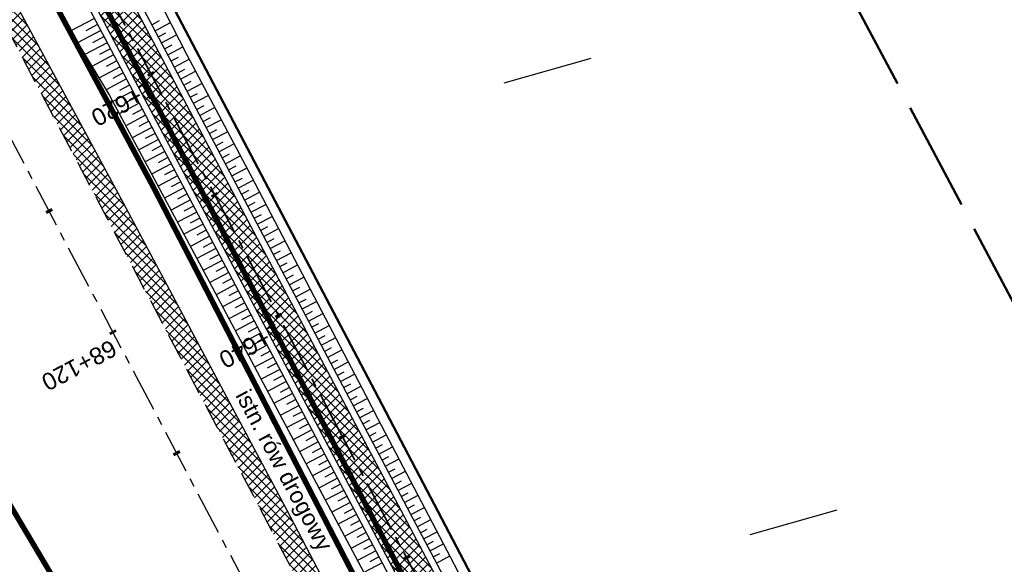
# Model space of a CAD drawing. Header units: metres. Extents: x 7529615 to 7533751, y 5721195 to 5727898.
# Tile 98 of 138: x 7530465 to 7530537, y 5726330 to 5726370. Entities that reach past the tile are written whole.
import ezdxf

# ---------------------------------------------------------------- set-up
doc = ezdxf.new("R2010")
doc.units = ezdxf.units.M
for name, pattern in [('CENTER', [50.8, 31.75, -6.35, 6.35, -6.35]), ('CENTER2', [28.575, 19.05, -3.175, 3.175, -3.175]), ('HIDDEN', [9.525, 6.35, -3.175]), ('L_0_09', [2.5, 2, -0.5])]:
    doc.linetypes.add(name, pattern=pattern)
for name, color, linetype in [('C-DROGI-SYTUACJA-ETYKIETY', 7, 'Continuous'), ('D-hatch-pobocza', 131, 'Continuous'), ('D-pobocza', 60, 'Continuous'), ('D-rowy', 160, 'Continuous'), ('D-skarpa', 2, 'Continuous'), ('D-skarpa-kreskowanie', 2, 'Continuous')]:
    doc.layers.add(name, color=color, linetype=linetype)
for name, color, linetype, lineweight, true_color in [('D-hatch-ciag-pieszo-rowerowy', 7, 'Continuous', 13, 0xff9f80), ('D-linia-podzialowa-ZRID', 7, 'Continuous', 50, 0x40ff00), ('D-podzialy-dzialek-etap-III', 7, 'Continuous', 30, 0xff0040), ('zakres-mdcp', 7, 'L_0_09', 50, 0xff05ff)]:
    doc.layers.add(name, color=color, linetype=linetype, lineweight=lineweight, true_color=true_color)
for name, color, linetype, lineweight in [('D-krawędzie', 3, 'Continuous', 30), ('D-obrzeża', 2, 'Continuous', 30), ('D-opisy', 2, 'Continuous', 30), ('D-oś', 2, 'CENTER', 30), ('D-pas-drogowy', 7, 'HIDDEN', 50)]:
    doc.layers.add(name, color=color, linetype=linetype, lineweight=lineweight)
doc.layers.add('poprzeczki', color=7, linetype='Continuous', true_color=0x0000c7)
doc.styles.get("Standard").update_dxf_attribs({"font": 'arial.ttf'})
pattern_1 = [(45, (0, 0), (-0.33675960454, 0.33675960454), []), (135, (0, 0), (-0.33675960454, -0.33675960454), [])]

# ---------------------------------------------------------------- blocks, each defined once
blk = doc.blocks.new('AeccTickLine')
at = {"color": 0, "linetype": 'ByBlock', "lineweight": -2}
blk.add_line((0, 1), (0, -1), dxfattribs=at)

msp = doc.modelspace()

# ---------------------------------------------------------------- hatches: boundary and pattern name
at = {"layer": 'D-hatch-ciag-pieszo-rowerowy'}
h = msp.add_hatch(dxfattribs=at)
h.set_pattern_fill('ANSI37', color=256, scale=0.15, style=0)
h.set_pattern_definition(pattern_1)
h.paths.add_polyline_path([(7530404.057, 5726502.584), (7530380.911, 5726546.861), (7530371.746, 5726564.106), (7530368.841, 5726564.244), (7530378.7, 5726545.696), (7530401.842, 5726501.425), (7530423.333, 5726460.444), (7530443.712, 5726421.565), (7530466.681, 5726377.574), (7530482.337, 5726347.963), (7530485.291, 5726347.724), (7530468.894, 5726378.737), (7530445.927, 5726422.724), (7530425.547, 5726461.605)])
h = msp.add_hatch(dxfattribs=at)
h.set_pattern_fill('ANSI37', color=256, scale=0.15, style=0)
h.set_pattern_definition(pattern_1)
edge = h.paths.add_edge_path()
edge.add_line((7530579.999, 5726163.494), (7530582.284, 5726164.519))
edge.add_line((7530582.284, 5726164.519), (7530574.938, 5726178.434))
edge.add_arc((7530619.154, 5726201.777), 50, 202.668, 207.83183, ccw=False)
edge.add_line((7530573.016, 5726182.508), (7530570.15, 5726189.371))
edge.add_arc((7530524.012, 5726170.102), 50, 22.668, 27.59344)
edge.add_line((7530568.325, 5726193.262), (7530565.111, 5726199.411))
edge.add_arc((7530529.661, 5726180.883), 40, 27.59344, 33.13089)
edge.add_line((7530563.158, 5726202.745), (7530555.511, 5726214.462))
edge.add_arc((7530589.008, 5726236.325), 40, 208.44752, 213.13089, ccw=False)
edge.add_line((7530553.837, 5726217.27), (7530543.028, 5726237.223))
edge.add_line((7530543.028, 5726237.223), (7530528.099, 5726266.319))
edge.add_line((7530528.099, 5726266.319), (7530507.524, 5726305.704))
edge.add_line((7530507.524, 5726305.704), (7530488.366, 5726341.909))
edge.add_line((7530488.366, 5726341.909), (7530485.291, 5726347.724))
edge.add_line((7530485.291, 5726347.724), (7530482.337, 5726347.963))
edge.add_line((7530482.337, 5726347.963), (7530486.156, 5726340.739))
edge.add_line((7530486.156, 5726340.739), (7530505.312, 5726304.54))
edge.add_line((7530505.312, 5726304.54), (7530525.878, 5726265.169))
edge.add_line((7530525.878, 5726265.169), (7530540.816, 5726236.057))
edge.add_line((7530540.816, 5726236.057), (7530551.688, 5726215.99))
edge.add_arc((7530586.858, 5726235.044), 40, 208.44752, 213.13089)
edge.add_line((7530553.361, 5726213.182), (7530560.998, 5726201.48))
edge.add_arc((7530527.501, 5726179.618), 40, 27.59344, 33.13089, ccw=False)
edge.add_line((7530562.951, 5726198.146), (7530566.06, 5726192.199))
edge.add_arc((7530521.747, 5726169.039), 50, 22.668, 27.59344, ccw=False)
edge.add_line((7530567.884, 5726188.309), (7530570.753, 5726181.44))
edge.add_arc((7530616.891, 5726200.71), 50, 202.668, 207.83183)
edge.add_line((7530572.675, 5726177.366), (7530579.999, 5726163.494))
at = {"layer": 'D-hatch-pobocza'}
h = msp.add_hatch(dxfattribs=at)
h.set_pattern_fill('ANSI37', color=256, scale=0.15, style=0)
h.set_pattern_definition(pattern_1)
h.paths.add_polyline_path([(7530484.05, 5726334.34), (7530471.92, 5726357.11), (7530458.95, 5726381.07), (7530447.57, 5726403.23), (7530435.55, 5726425.46), (7530424.34, 5726446.96), (7530408.22, 5726477.68), (7530396.72, 5726499.26), (7530381.74, 5726527.87), (7530371.44, 5726547.5), (7530359.58, 5726569.81), (7530349.42, 5726588.72), (7530332.29, 5726621.37), (7530323.72, 5726638.05), (7530306.54, 5726670.82), (7530298.56, 5726686.33), (7530287.26, 5726707.54), (7530284.291, 5726713.261), (7530282.67, 5726712.404), (7530284.501, 5726708.94), (7530291.376, 5726695.94), (7530296.046, 5726687.107), (7530304.464, 5726671.187), (7530316.604, 5726648.181), (7530333.058, 5726617.014), (7530350.004, 5726585.006), (7530367.258, 5726552.316), (7530385.763, 5726517.235), (7530404.054, 5726482.546), (7530421.087, 5726450.182), (7530442.442, 5726409.661), (7530463.421, 5726369.85), (7530489.269, 5726320.828), (7530506.412, 5726288.291), (7530524.315, 5726254.784), (7530540.549, 5726224.891), (7530548.273, 5726210.669), (7530551.697, 5726207.035), (7530543.21, 5726222.9), (7530538.34, 5726232.11), (7530533.7, 5726240.35), (7530511.95, 5726280.97), (7530499.24, 5726305.31)])

# ---------------------------------------------------------------- linework, layer by layer
at = {"layer": 'D-krawędzie', "linetype": 'HIDDEN', "ltscale": 0.3}
msp.add_lwpolyline([(7530333.058, 5726617.014), (7530350.004, 5726585.006), (7530367.258, 5726552.316), (7530385.763, 5726517.235), (7530404.054, 5726482.546), (7530421.087, 5726450.182), (7530442.442, 5726409.661), (7530463.421, 5726369.85), (7530489.269, 5726320.828), (7530506.412, 5726288.291), (7530524.315, 5726254.784), (7530540.549, 5726224.891), (7530548.24, 5726210.73)], dxfattribs=at)
at = {"layer": 'D-linia-podzialowa-ZRID', "color": 12, "ltscale": 15, "true_color": 0xc70000}
msp.add_lwpolyline([(7530343.244, 5726623.649), (7530360.23, 5726591.747), (7530383.209, 5726548.059), (7530406.018, 5726503.606), (7530427.465, 5726462.62), (7530447.928, 5726424.388), (7530471.127, 5726379.921), (7530490.501, 5726343.033), (7530509.499, 5726306.733), (7530529.89, 5726267.244), (7530543.852, 5726238.99), (7530554.809, 5726218.944), (7530559.027, 5726212.223), (7530563.061, 5726206.41), (7530566.934, 5726200.464), (7530569.771, 5726194.902), (7530571.473, 5726191.282), (7530572.839, 5726188.025), (7530575.295, 5726182.035), (7530579.737, 5726173.306), (7530583.3, 5726167.41), (7530583.3, 5726167.41), (7530583.3, 5726167.41)], dxfattribs=at)
at = {"layer": 'D-obrzeża'}
for points in [[(7530341.029, 5726622.467), (7530357.948, 5726590.066), (7530380.911, 5726546.861), (7530404.057, 5726502.584), (7530425.547, 5726461.605), (7530445.927, 5726422.724), (7530468.894, 5726378.737), (7530488.366, 5726341.909), (7530507.524, 5726305.704), (7530528.099, 5726266.319), (7530543.028, 5726237.223), (7530553.837, 5726217.27, 0.020438), (7530555.511, 5726214.462), (7530563.158, 5726202.745, -0.024166), (7530565.111, 5726199.411), (7530568.325, 5726193.262, -0.021495), (7530570.15, 5726189.371), (7530573.016, 5726182.508, 0.022535), (7530574.938, 5726178.434), (7530582.467, 5726164.173, 0.144123), (7530586.407, 5726160.127), (7530591.402, 5726157.316, -0.143266), (7530593.364, 5726155.308), (7530594.228, 5726153.684)], [(7530338.815, 5726621.306), (7530355.736, 5726588.901), (7530378.7, 5726545.696), (7530401.842, 5726501.425), (7530423.333, 5726460.444), (7530443.712, 5726421.565), (7530466.681, 5726377.574), (7530486.156, 5726340.739), (7530505.312, 5726304.54), (7530525.878, 5726265.169), (7530540.816, 5726236.057), (7530551.688, 5726215.99, 0.020438), (7530553.361, 5726213.182), (7530560.998, 5726201.48, -0.024166), (7530562.951, 5726198.146), (7530566.06, 5726192.199, -0.021495), (7530567.884, 5726188.309), (7530570.753, 5726181.44, 0.022535), (7530572.675, 5726177.366), (7530580.714, 5726162.138, 0.101584), (7530584.546, 5726157.479), (7530584.686, 5726157.365, -0.100735), (7530588.495, 5726152.75), (7530588.874, 5726152.037)]]:
    msp.add_lwpolyline(points, format="xyb", dxfattribs=at)
at = {"layer": 'D-oś', "ltscale": 0.1}
msp.add_lwpolyline([(7530594.845, 5726110.895), (7530540.21, 5726214.45), (7530503.32, 5726286.651), (7530486.173, 5726319.196), (7530460.325, 5726368.218), (7530439.346, 5726408.03), (7530417.989, 5726448.552), (7530400.958, 5726480.914), (7530382.667, 5726515.602), (7530364.162, 5726550.682), (7530346.91, 5726583.371), (7530329.964, 5726615.378), (7530313.508, 5726646.548)], dxfattribs=at)
at = {"layer": 'D-oś', "linetype": 'CENTER2', "lineweight": 35, "ltscale": 0.2}
msp.add_lwpolyline([(7530467.787, 5726378.156), (7530487.261, 5726341.324), (7530506.418, 5726305.122), (7530526.989, 5726265.744), (7530541.922, 5726236.64), (7530552.763, 5726216.63, 0.020438), (7530554.436, 5726213.822), (7530562.078, 5726202.113, -0.024166), (7530564.031, 5726198.778), (7530567.392, 5726192.349, -0.021495), (7530568.851, 5726189.237), (7530572.059, 5726181.558, 0.022535), (7530573.596, 5726178.299), (7530581.269, 5726163.764, 0.096558), (7530584.871, 5726159.294), (7530589.549, 5726155.354, -0.108108), (7530591.633, 5726152.643), (7530599.06, 5726136.869, -0.193566), (7530599.404, 5726130.909), (7530599.097, 5726129.998, 0.223174), (7530599.583, 5726125.774), (7530602.576, 5726120.93, -0.017191)], format="xyb", dxfattribs=at)
at = {"layer": 'D-pas-drogowy', "ltscale": 0.2, "flags": 128}
msp.add_lwpolyline([(7531633.019, 5724182.834, 0.4, 0.4, 0), (7531617.559, 5724211.608, 0.4, 0.4, 0), (7531566.784, 5724302.736, 0.4, 0.4, 0), (7531538.419, 5724356.47, 0.4, 0.4, 0), (7531526.32, 5724379.39, 0.4, 0.4, 0), (7531516.102, 5724393.607, 0.4, 0.4, 0.001485), (7531513.78, 5724396.838, 0.4, 0.4, 0), (7531501.87, 5724413.41, 0.4, 0.4, 0), (7531474.926, 5724464.508, 0.4, 0.4, 0), (7531446.2, 5724518.992, 0.4, 0.4, 0), (7531424.962, 5724559.262, 0.4, 0.4, 0), (7531398.444, 5724609.566, 0.4, 0.4, 0), (7531379.647, 5724645.216, 0.4, 0.4, 0), (7531365.23, 5724672.56, 0.4, 0.4, 0), (7531341.306, 5724717.915, 0.4, 0.4, 0), (7531312.9, 5724771.789, 0.4, 0.4, 0), (7531292.591, 5724810.307, 0.4, 0.4, 0), (7531259.392, 5724873.271, 0.4, 0.4, 0), (7531233.74, 5724921.923, 0.4, 0.4, 0), (7531203.073, 5724980.092, 0.4, 0.4, 0), (7531173.471, 5725036.225, 0.4, 0.4, 0), (7531168.27, 5725046.09, 0.4, 0.4, 0), (7531172.29, 5725062.58, 0.4, 0.4, 0), (7531166.31, 5725074.58, 0.4, 0.4, 0), (7531150.32, 5725079.6, 0.4, 0.4, 0), (7531141.5, 5725096.43, 0.4, 0.4, 0), (7531109.312, 5725157.814, 0.4, 0.4, 0), (7531086.641, 5725201.048, 0.4, 0.4, 0), (7531059.198, 5725253.384, 0.4, 0.4, 0), (7531028.207, 5725312.489, 0.4, 0.4, 0), (7530999.105, 5725367.99, 0.4, 0.4, 0), (7530956.248, 5725449.725, 0.4, 0.4, 0), (7530924.398, 5725510.464, 0.4, 0.4, 0), (7530897.51, 5725561.74, 0.4, 0.4, 0), (7530894.46, 5725566.14, 0.4, 0.4, 0), (7530892.16, 5725570.49, 0.4, 0.4, 0), (7530869.363, 5725613.307, 0.4, 0.4, 0), (7530861.694, 5725627.705, 0.4, 0.4, 0), (7530852.74, 5725644.52, 0.4, 0.4, 0), (7530831.51, 5725684.2, 0.4, 0.4, 0), (7530811.13, 5725722.52, 0.4, 0.4, 0), (7530792.348, 5725757.941, 0.4, 0.4, 0), (7530768.03, 5725803.8, 0.4, 0.4, 0), (7530748.769, 5725840.179, 0.4, 0.4, 0), (7530727.7, 5725879.97, 0.4, 0.4, 0), (7530712.098, 5725909.545, 0.4, 0.4, 0), (7530693.644, 5725944.645, 0.4, 0.4, 0), (7530665.702, 5725997.539, 0.4, 0.4, 0), (7530641.76, 5726042.88, 0.4, 0.4, 0), (7530616.5, 5726091.48, 0.4, 0.4, 0), (7530604.628, 5726114.32, 0.4, 0.4, -0.007763), (7530602.5, 5726118.43, 0.4, 0.4, 0), (7530603.992, 5726123.395, 0.4, 0.4, 0), (7530606.53, 5726131.84, 0.4, 0.4, 0), (7530603.27, 5726136.83, 0.4, 0.4, 0), (7530593.776, 5726151.369, 0.4, 0.4, 0), (7530590.203, 5726156.84, 0.4, 0.4, 0), (7530583.3, 5726167.41, 0.4, 0.4, 0), (7530580.578, 5726170.428, 0.4, 0.4, 0), (7530575.85, 5726175.67, 0.4, 0.4, 0), (7530569.01, 5726186.66, 0.4, 0.4, 0), (7530562.555, 5726199.189, 0.4, 0.4, 0), (7530555.67, 5726211.39, 0.4, 0.4, 0), (7530548.29, 5726224.23, 0.4, 0.4, 0), (7530540.58, 5726237.71, 0.4, 0.4, 0), (7530532.68, 5726252.65, 0.4, 0.4, 0), (7530524.06, 5726269.35, 0.4, 0.4, 0), (7530502.82, 5726309.91, 0.4, 0.4, 0), (7530488.83, 5726336.63, 0.4, 0.4, 0), (7530466.03, 5726380.16, 0.4, 0.4, 0), (7530438.47, 5726432.77, 0.4, 0.4, 0), (7530424.53, 5726459.09, 0.4, 0.4, 0), (7530401.63, 5726502.97, 0.4, 0.4, 0), (7530383.38, 5726538.06, 0.4, 0.4, 0), (7530353.97, 5726593.52, 0.4, 0.4, 0), (7530338.47, 5726622.74, 0.4, 0.4, 0), (7530322.01, 5726653.88, 0.4, 0.4, 0), (7530297.54, 5726700.33, 0.4, 0.4, 0), (7530287.38, 5726719.6, 0.4, 0.4, 0), (7530285.95, 5726722.316, 0.4, 0.4, 0), (7530280.26, 5726733.12, 0.4, 0.4, 0), (7530266.73, 5726758.74, 0.4, 0.4, 0), (7530260.42, 5726770.47, 0.4, 0.4, 0), (7530253.25, 5726783.82, 0.4, 0.4, 0), (7530244.95, 5726799.33, 0.4, 0.4, 0), (7530239.39, 5726808.49, 0.4, 0.4, 0), (7530238.29, 5726807.9, 0.4, 0.4, 0), (7530218.11, 5726850.67, 0.4, 0.4, 0), (7530175.907, 5726928.168, 0.4, 0.4, 0), (7530096.68, 5727076.15, 0.4, 0.4, 0), (7530094.68, 5727079.89, 0.4, 0.4, 0), (7530064.597, 5727135.523, 0.4, 0.4, 0), (7530046.731, 5727168.892, 0.4, 0.4, 0), (7530025.803, 5727208.461, 0.4, 0.4, 0), (7530012.847, 5727232.979, 0.4, 0.4, 0), (7529994.15, 5727268.45, 0.4, 0.4, 0), (7529981.671, 5727291.93, 0.4, 0.4, 0), (7529949.89, 5727351.73, 0.4, 0.4, 0), (7529924.75, 5727399.03, 0.4, 0.4, 0), (7529915.516, 5727417.1, 0.4, 0.4, 0), (7529885.83, 5727475.19, 0.4, 0.4, 0), (7529862.56, 5727519.97, 0.4, 0.4, 0), (7529852.985, 5727538.191, 0.4, 0.4, 0), (7529836.513, 5727569.511, 0.4, 0.4, 0), (7529815.369, 5727609.141, 0.4, 0.4, 0), (7529792.795, 5727651.247, 0.4, 0.4, 0), (7529774.199, 5727685.858, 0.4, 0.4, 0), (7529746.966, 5727736.059, 0.4, 0.4, 0), (7529733.92, 5727757.62, 0.4, 0.4, 0), (7529708.607, 5727806.389, 0.4, 0.4, 0), (7529688.492, 5727796.345, 0.4, 0.4, 0), (7529723.55, 5727729.88, 0.4, 0.4, 0), (7529725.42, 5727730.2, 0.4, 0.4, 0), (7529735.38, 5727711.28, 0.4, 0.4, 0), (7529739.21, 5727707.77, 0.4, 0.4, 0), (7529753.31, 5727681.13, 0.4, 0.4, 0), (7529755.178, 5727682.114, 0.4, 0.4, 0), (7529792.102, 5727611.923, 0.4, 0.4, 0), (7529811.741, 5727574.662, 0.4, 0.4, 0), (7529835.194, 5727530.193, 0.4, 0.4, 0), (7529857.56, 5727487.787, 0.4, 0.4, 0), (7529875.155, 5727454.426, 0.4, 0.4, 0), (7529890.63, 5727425.131, 0.4, 0.4, 0), (7529900.671, 5727406.159, 0.4, 0.4, 0), (7529953.284, 5727306.747, 0.4, 0.4, 0), (7529983.208, 5727250.207, 0.4, 0.4, 0), (7530015.379, 5727189.42, 0.4, 0.4, 0), (7530062.319, 5727099.625, 0.4, 0.4, 0), (7530100.06, 5727027.16, 0.4, 0.4, 0), (7530105.06, 5727018.32, 0.4, 0.4, 0), (7530143.175, 5726945.066, 0.4, 0.4, 0), (7530170.547, 5726892.961, 0.4, 0.4, 0), (7530195.92, 5726850.75, 0.4, 0.4, 0), (7530194.71, 5726849.15, 0.4, 0.4, 0), (7530197.22, 5726845.06, 0.4, 0.4, 0), (7530254.03, 5726738.21, 0.4, 0.4, 0), (7530261.371, 5726724.163, 0.4, 0.4, 0), (7530281.54, 5726685.57, 0.4, 0.4, 0), (7530289.214, 5726671.967, 0.4, 0.4, 0), (7530300.51, 5726651.778, 0.4, 0.4, 0), (7530303.939, 5726645.168, 0.4, 0.4, 0), (7530334.708, 5726583.665, 0.4, 0.4, 0), (7530397.759, 5726458.5, 0.4, 0.4, 0), (7530450.41, 5726357.28, 0.4, 0.4, 0), (7530482.4, 5726303.41, 0.4, 0.4, 0), (7530483.688, 5726301.003, 0.4, 0.4, 0), (7530491.35, 5726283.94, 0.4, 0.4, 0), (7530512.67, 5726243.78, 0.4, 0.4, 0), (7530529.43, 5726209.46, 0.4, 0.4, 0), (7530571.29, 5726130.56, 0.4, 0.4, 0), (7530581.28, 5726107.21, 0.4, 0.4, 0), (7530591.16, 5726088.44, 0.4, 0.4, 0), (7530597.42, 5726080.68, 0.4, 0.4, 0), (7530607.21, 5726063.51, 0.4, 0.4, 0), (7530610.82, 5726061.93, 0.4, 0.4, 0), (7530634.935, 5726016.147, 0.4, 0.4, 0), (7530642.914, 5726001.078, 0.4, 0.4, 0), (7530695.12, 5725902.09, 0.4, 0.4, 0), (7530708.718, 5725876.303, 0.4, 0.4, 0), (7530755.54, 5725787.51, 0.4, 0.4, 0), (7530802.56, 5725694.925, 0.4, 0.4, 0), (7530840.085, 5725624.059, 0.4, 0.4, 0), (7530865.243, 5725577.494, 0.4, 0.4, 0), (7530914.557, 5725484.684, 0.4, 0.4, 0), (7530964.182, 5725390.836, 0.4, 0.4, 0), (7531008.007, 5725307.954, 0.4, 0.4, 0), (7531059.253, 5725211.041, 0.4, 0.4, 0), (7531127.66, 5725081.67, 0.4, 0.4, 0), (7531345.12, 5724669.94, 0.4, 0.4, 0), (7531388.464, 5724586.93, 0.4, 0.4, 0), (7531412.35, 5724541.183, 0.4, 0.4, 0), (7531482.09, 5724407.62, 0.4, 0.4, 0), (7531504.02, 5724366.79, 0.4, 0.4, 0), (7531519.374, 5724337.52, 0.4, 0.4, 0), (7531563.749, 5724252.932, 0.4, 0.4, 0), (7531602.175, 5724179.681, 0.4, 0.4, 0), (7531619.177, 5724147.204, 0.4, 0.4, 0), (7531625.038, 5724135.635, 0.4, 0.4, 0), (7531656.796, 5724073.316, 0.4, 0.4, 0), (7531675.12, 5724037.36, 0.4, 0.4, 0), (7531682.71, 5724022.92, 0.4, 0.4, 0), (7531705.565, 5723979.811, 0.4, 0.4, 0), (7531736.606, 5723921.262, 0.4, 0.4, 0), (7531750.46, 5723895.13, 0.4, 0.4, 0), (7531740.77, 5723886.56, 0.4, 0.4, 0), (7531732.86, 5723885, 0.4, 0.4, 0), (7531722.18, 5723887.77, 0.4, 0.4, 0), (7531729.87, 5723862.17, 0.4, 0.4, 0), (7531742.92, 5723861.93, 0.4, 0.4, 0), (7531763.71, 5723859.52, 0.4, 0.4, 0), (7531768.42, 5723854.12, 0.4, 0.4, 0), (7531787.42, 5723817.97, 0.4, 0.4, 0), (7531795.57, 5723809.82, 0.4, 0.4, 0), (7531816.347, 5723819.85, 0.4, 0.4, 0), (7531816.347, 5723819.85, 0.4, 0.4, 0), (7531805.06, 5723843.23, 0.4, 0.4, 0), (7531803.61, 5723886.23, 0.4, 0.4, 0), (7531803.61, 5723886.23, 0.4, 0.4, 0), (7531780.08, 5723929.25, 0.4, 0.4, 0), (7531758.69, 5723936.76, 0.4, 0.4, 0), (7531749.359, 5723946.412, 0.4, 0.4, 0), (7531742.71, 5723953.29, 0.4, 0.4, 0), (7531735.177, 5723967.878, 0.4, 0.4, 0), (7531722.37, 5723992.68, 0.4, 0.4, 0), (7531705.042, 5724030.886, 0.4, 0.4, 0), (7531699.47, 5724043.17, 0.4, 0.4, 0), (7531692.69, 5724058.11, 0.4, 0.4, 0), (7531679.672, 5724084.017, 0.4, 0.4, 0), (7531674.55, 5724094.21, 0.4, 0.4, 0), (7531666.633, 5724114.003, 0.4, 0.4, 0), (7531649, 5724153.82, 0.4, 0.4, 0), (7531641.49, 5724149.34, 0.4, 0.4, 0), (7531626.04, 5724179.34, 0.4, 0.4, 0), (7531633.03, 5724182.84, 0, 0, 0)], format="xyseb", dxfattribs=at)
at = {"layer": 'D-pobocza'}
for points in [[(7530324.032, 5726655.814), (7530341.472, 5726622.699), (7530358.39, 5726590.299), (7530381.354, 5726547.095), (7530404.5, 5726502.816), (7530425.99, 5726461.837), (7530446.37, 5726422.955), (7530469.336, 5726378.97), (7530488.808, 5726342.142), (7530507.967, 5726305.936), (7530528.543, 5726266.549), (7530543.47, 5726237.456), (7530554.277, 5726217.509, 0.020438), (7530555.929, 5726214.736), (7530563.577, 5726203.019, -0.024166), (7530565.554, 5726199.643), (7530568.768, 5726193.493, -0.021495), (7530570.611, 5726189.564), (7530573.478, 5726182.701, 0.022535), (7530575.38, 5726178.667), (7530582.909, 5726164.407)], [(7530320.936, 5726654.183), (7530338.372, 5726621.074), (7530355.294, 5726588.668), (7530378.258, 5726545.463), (7530401.399, 5726501.193), (7530422.89, 5726460.212), (7530443.269, 5726421.333), (7530466.238, 5726377.342), (7530485.714, 5726340.506), (7530504.869, 5726304.308), (7530525.434, 5726264.939), (7530540.374, 5726235.824), (7530551.248, 5726215.751, 0.020438), (7530552.942, 5726212.908), (7530560.579, 5726201.207, -0.024166), (7530562.508, 5726197.914), (7530565.617, 5726191.967, -0.021495), (7530567.423, 5726188.116), (7530570.292, 5726181.248, 0.022535), (7530572.232, 5726177.133), (7530572.779, 5726176.098)]]:
    msp.add_lwpolyline(points, format="xyb", dxfattribs=at)
msp.add_lwpolyline([(7530548.273, 5726210.669), (7530551.697, 5726207.035), (7530543.21, 5726222.9), (7530538.34, 5726232.11), (7530533.7, 5726240.35), (7530511.95, 5726280.97), (7530499.24, 5726305.31), (7530484.05, 5726334.34), (7530471.92, 5726357.11), (7530458.95, 5726381.07), (7530447.57, 5726403.23), (7530435.55, 5726425.46), (7530424.34, 5726446.96), (7530408.22, 5726477.68), (7530396.72, 5726499.26), (7530381.74, 5726527.87), (7530371.44, 5726547.5), (7530359.58, 5726569.81), (7530349.42, 5726588.72), (7530332.29, 5726621.37)], dxfattribs=at)
at = {"layer": 'D-podzialy-dzialek-etap-III'}
for points in [[(7530499.949, 5726365.549), (7530506.308, 5726367.349)], [(7530517.935, 5726332.532), (7530524.294, 5726334.332)]]:
    msp.add_lwpolyline(points, dxfattribs=at)
at = {"layer": 'D-rowy', "linetype": 'HIDDEN', "ltscale": 0.1, "const_width": 0.4, "flags": 128}
msp.add_lwpolyline([(7530551.499, 5726212.267), (7530543.597, 5726226.236), (7530531.122, 5726249.92), (7530513.079, 5726284.072), (7530493.258, 5726321.227), (7530474.307, 5726357.907), (7530450.222, 5726402.72), (7530429.968, 5726441.454), (7530407.859, 5726483.738), (7530388.275, 5726520.931), (7530367.428, 5726560.809), (7530342.591, 5726608.109), (7530323.482, 5726644.276), (7530301.727, 5726686.325), (7530278.863, 5726729.805), (7530276.238, 5726736.773), (7530276.238, 5726736.773)], dxfattribs=at)
at = {"layer": 'D-skarpa', "linetype": 'Continuous'}
for points in [[(7530466.184, 5726373.325), (7530468.497, 5726368.892), (7530471.095, 5726364.61), (7530475.827, 5726355.8), (7530478.18, 5726351.388), (7530484.351, 5726339.785), (7530485.225, 5726338.144), (7530503.598, 5726303.63), (7530504.009, 5726302.848), (7530520.287, 5726271.864)], [(7530474.475, 5726372.053), (7530476.742, 5726367.596), (7530479.076, 5726363.173), (7530481.419, 5726358.757), (7530483.743, 5726354.329), (7530486.059, 5726349.898), (7530489.837, 5726342.685), (7530490.699, 5726341.041), (7530506.95, 5726310.042), (7530508.829, 5726306.398), (7530509.203, 5726305.562), (7530511.355, 5726301.044), (7530529.219, 5726266.909)]]:
    msp.add_lwpolyline(points, dxfattribs=at)
at = {"layer": 'D-skarpa-kreskowanie', "linetype": 'Continuous'}
for p, q in [((7530469.992, 5726370.241, 107.572), (7530468.269, 5726369.329, 106.272)), ((7530470.226, 5726369.799, 107.572), (7530469.363, 5726369.343, 106.921)), ((7530474.191, 5726369.789, 107.701), (7530474.756, 5726370.088, 107.274)), ((7530474.424, 5726369.347, 107.701), (7530475.549, 5726369.942, 106.853)), ((7530470.46, 5726369.357, 107.572), (7530468.76, 5726368.458, 106.29)), ((7530470.694, 5726368.915, 107.571), (7530469.857, 5726368.472, 106.94)), ((7530474.658, 5726368.905, 107.701), (7530475.217, 5726369.2, 107.279)), ((7530474.892, 5726368.463, 107.701), (7530476.003, 5726369.05, 106.863)), ((7530470.927, 5726368.473, 107.571), (7530469.28, 5726367.602, 106.329)), ((7530475.125, 5726368.021, 107.7), (7530475.677, 5726368.313, 107.284)), ((7530475.359, 5726367.579, 107.7), (7530476.456, 5726368.159, 106.873)), ((7530471.395, 5726367.589, 107.571), (7530469.799, 5726366.745, 106.368)), ((7530471.161, 5726368.031, 107.571), (7530470.35, 5726367.602, 106.96)), ((7530475.593, 5726367.137, 107.7), (7530476.138, 5726367.425, 107.289)), ((7530471.862, 5726366.705, 107.571), (7530470.319, 5726365.889, 106.407)), ((7530471.628, 5726367.147, 107.571), (7530470.844, 5726366.732, 106.979)), ((7530475.826, 5726366.695, 107.7), (7530476.914, 5726367.27, 106.88)), ((7530472.096, 5726366.263, 107.57), (7530471.337, 5726365.862, 106.998)), ((7530476.06, 5726366.253, 107.7), (7530476.604, 5726366.54, 107.29)), ((7530476.294, 5726365.811, 107.7), (7530477.381, 5726366.385, 106.88)), ((7530472.329, 5726365.821, 107.57), (7530470.839, 5726365.033, 106.446)), ((7530472.563, 5726365.379, 107.57), (7530471.831, 5726364.991, 107.018)), ((7530476.528, 5726365.369, 107.699), (7530477.071, 5726365.656, 107.29)), ((7530476.761, 5726364.927, 107.699), (7530477.848, 5726365.501, 106.88)), ((7530472.797, 5726364.937, 107.57), (7530471.335, 5726364.164, 106.467)), ((7530476.995, 5726364.485, 107.699), (7530477.538, 5726364.772, 107.29)), ((7530477.229, 5726364.043, 107.699), (7530478.314, 5726364.617, 106.88)), ((7530473.264, 5726364.053, 107.57), (7530471.808, 5726363.283, 106.471)), ((7530473.031, 5726364.495, 107.57), (7530472.301, 5726364.109, 107.02)), ((7530477.462, 5726363.601, 107.699), (7530478.005, 5726363.887, 107.29)), ((7530473.732, 5726363.169, 107.569), (7530472.281, 5726362.402, 106.475)), ((7530473.498, 5726363.611, 107.569), (7530472.771, 5726363.226, 107.021)), ((7530477.696, 5726363.159, 107.699), (7530478.781, 5726363.732, 106.881)), ((7530473.965, 5726362.727, 107.569), (7530473.242, 5726362.344, 107.023)), ((7530477.93, 5726362.717, 107.698), (7530478.472, 5726363.003, 107.29)), ((7530478.164, 5726362.274, 107.698), (7530479.248, 5726362.848, 106.88)), ((7530474.199, 5726362.285, 107.569), (7530472.754, 5726361.521, 106.479)), ((7530474.433, 5726361.843, 107.569), (7530473.712, 5726361.461, 107.025)), ((7530478.397, 5726361.832, 107.698), (7530478.94, 5726362.119, 107.289)), ((7530478.631, 5726361.39, 107.698), (7530479.717, 5726361.965, 106.879)), ((7530474.667, 5726361.4, 107.569), (7530473.227, 5726360.64, 106.483)), ((7530474.9, 5726360.958, 107.568), (7530474.182, 5726360.579, 107.027)), ((7530478.865, 5726360.948, 107.698), (7530479.408, 5726361.236, 107.288)), ((7530479.098, 5726360.506, 107.698), (7530480.186, 5726361.081, 106.878)), ((7530475.134, 5726360.516, 107.568), (7530473.701, 5726359.759, 106.487)), ((7530479.332, 5726360.064, 107.697), (7530479.876, 5726360.352, 107.287)), ((7530475.601, 5726359.632, 107.568), (7530474.174, 5726358.878, 106.491)), ((7530475.368, 5726360.074, 107.568), (7530474.652, 5726359.696, 107.029)), ((7530479.566, 5726359.622, 107.697), (7530480.654, 5726360.198, 106.876)), ((7530475.835, 5726359.19, 107.568), (7530475.123, 5726358.814, 107.031)), ((7530479.799, 5726359.18, 107.697), (7530480.344, 5726359.468, 107.286)), ((7530480.033, 5726358.738, 107.697), (7530481.123, 5726359.315, 106.875)), ((7530476.069, 5726358.748, 107.568), (7530474.647, 5726357.997, 106.495)), ((7530476.302, 5726358.306, 107.567), (7530475.593, 5726357.931, 107.032)), ((7530480.267, 5726358.296, 107.697), (7530480.812, 5726358.585, 107.286)), ((7530480.501, 5726357.854, 107.697), (7530481.59, 5726358.43, 106.875)), ((7530476.536, 5726357.864, 107.567), (7530475.12, 5726357.116, 106.499)), ((7530476.77, 5726357.422, 107.567), (7530476.063, 5726357.049, 107.034)), ((7530480.734, 5726357.412, 107.696), (7530481.278, 5726357.7, 107.286)), ((7530480.968, 5726356.97, 107.696), (7530482.055, 5726357.545, 106.876)), ((7530477.004, 5726356.98, 107.567), (7530475.593, 5726356.235, 106.503)), ((7530481.202, 5726356.528, 107.696), (7530481.745, 5726356.815, 107.287)), ((7530481.435, 5726356.086, 107.696), (7530482.52, 5726356.66, 106.878)), ((7530477.471, 5726356.096, 107.567), (7530476.065, 5726355.353, 106.506)), ((7530477.237, 5726356.538, 107.567), (7530476.534, 5726356.166, 107.036)), ((7530481.669, 5726355.644, 107.696), (7530482.211, 5726355.93, 107.287)), ((7530477.938, 5726355.212, 107.566), (7530476.536, 5726354.471, 106.508)), ((7530477.705, 5726355.654, 107.566), (7530477.003, 5726355.283, 107.037)), ((7530481.903, 5726355.202, 107.696), (7530482.984, 5726355.774, 106.88)), ((7530478.172, 5726354.77, 107.566), (7530477.472, 5726354.4, 107.038)), ((7530482.137, 5726354.76, 107.695), (7530482.677, 5726355.046, 107.288)), ((7530482.37, 5726354.318, 107.695), (7530483.449, 5726354.889, 106.882)), ((7530478.406, 5726354.328, 107.566), (7530477.006, 5726353.588, 106.51)), ((7530478.64, 5726353.886, 107.566), (7530477.941, 5726353.517, 107.039)), ((7530482.604, 5726353.876, 107.695), (7530483.143, 5726354.161, 107.289)), ((7530482.838, 5726353.434, 107.695), (7530483.913, 5726354.003, 106.884)), ((7530478.873, 5726353.444, 107.566), (7530477.477, 5726352.706, 106.513)), ((7530483.071, 5726352.992, 107.695), (7530483.608, 5726353.276, 107.29)), ((7530483.305, 5726352.55, 107.695), (7530484.376, 5726353.117, 106.887)), ((7530479.341, 5726352.56, 107.565), (7530477.948, 5726351.824, 106.515)), ((7530479.107, 5726353.002, 107.565), (7530478.41, 5726352.633, 107.039)), ((7530483.539, 5726352.108, 107.694), (7530484.073, 5726352.391, 107.291)), ((7530479.808, 5726351.676, 107.565), (7530478.418, 5726350.941, 106.516)), ((7530479.574, 5726352.118, 107.565), (7530478.879, 5726351.75, 107.04)), ((7530483.772, 5726351.666, 107.694), (7530484.84, 5726352.23, 106.889)), ((7530480.042, 5726351.234, 107.565), (7530479.347, 5726350.867, 107.041)), ((7530484.006, 5726351.224, 107.694), (7530484.539, 5726351.506, 107.292)), ((7530484.24, 5726350.782, 107.694), (7530485.303, 5726351.344, 106.892)), ((7530480.275, 5726350.792, 107.565), (7530478.887, 5726350.058, 106.518)), ((7530480.509, 5726350.35, 107.564), (7530479.816, 5726349.983, 107.041)), ((7530484.474, 5726350.34, 107.694), (7530485.004, 5726350.62, 107.294)), ((7530484.707, 5726349.898, 107.694), (7530485.766, 5726350.458, 106.895)), ((7530480.743, 5726349.908, 107.564), (7530479.357, 5726349.175, 106.519)), ((7530480.977, 5726349.466, 107.564), (7530480.284, 5726349.1, 107.042)), ((7530484.941, 5726349.456, 107.693), (7530485.469, 5726349.735, 107.295)), ((7530485.175, 5726349.014, 107.693), (7530486.23, 5726349.572, 106.898)), ((7530481.21, 5726349.024, 107.564), (7530479.827, 5726348.292, 106.52)), ((7530485.408, 5726348.572, 107.693), (7530485.935, 5726348.85, 107.296)), ((7530481.678, 5726348.14, 107.564), (7530480.296, 5726347.409, 106.522)), ((7530481.444, 5726348.582, 107.564), (7530480.753, 5726348.216, 107.042)), ((7530485.642, 5726348.13, 107.693), (7530486.694, 5726348.686, 106.9)), ((7530482.145, 5726347.256, 107.563), (7530480.766, 5726346.527, 106.523)), ((7530481.911, 5726347.698, 107.563), (7530481.221, 5726347.333, 107.043)), ((7530485.876, 5726347.688, 107.693), (7530486.401, 5726347.965, 107.297)), ((7530486.11, 5726347.246, 107.693), (7530487.158, 5726347.8, 106.902)), ((7530482.379, 5726346.814, 107.563), (7530481.69, 5726346.449, 107.043)), ((7530486.343, 5726346.804, 107.692), (7530486.866, 5726347.08, 107.298)), ((7530486.577, 5726346.362, 107.692), (7530487.622, 5726346.914, 106.904)), ((7530482.613, 5726346.372, 107.563), (7530481.235, 5726345.644, 106.524)), ((7530482.846, 5726345.93, 107.563), (7530482.158, 5726345.566, 107.044)), ((7530486.811, 5726345.92, 107.692), (7530487.332, 5726346.195, 107.299)), ((7530487.044, 5726345.478, 107.692), (7530488.086, 5726346.028, 106.907)), ((7530483.08, 5726345.488, 107.562), (7530481.705, 5726344.761, 106.525)), ((7530487.278, 5726345.036, 107.692), (7530487.798, 5726345.311, 107.3)), ((7530487.512, 5726344.594, 107.692), (7530488.55, 5726345.142, 106.909)), ((7530483.547, 5726344.604, 107.562), (7530482.174, 5726343.878, 106.527)), ((7530483.314, 5726345.046, 107.562), (7530482.627, 5726344.683, 107.044)), ((7530487.745, 5726344.152, 107.691), (7530488.264, 5726344.426, 107.301)), ((7530484.015, 5726343.72, 107.562), (7530482.644, 5726342.995, 106.528)), ((7530483.781, 5726344.162, 107.562), (7530483.095, 5726343.799, 107.045)), ((7530487.979, 5726343.71, 107.691), (7530489.014, 5726344.257, 106.911)), ((7530484.248, 5726343.278, 107.562), (7530483.564, 5726342.916, 107.045)), ((7530488.213, 5726343.268, 107.691), (7530488.729, 5726343.541, 107.302)), ((7530488.447, 5726342.826, 107.691), (7530489.478, 5726343.371, 106.913)), ((7530484.482, 5726342.836, 107.561), (7530483.114, 5726342.112, 106.529)), ((7530484.716, 5726342.394, 107.561), (7530484.032, 5726342.032, 107.046)), ((7530488.68, 5726342.384, 107.691), (7530489.195, 5726342.656, 107.303)), ((7530488.914, 5726341.942, 107.691), (7530489.942, 5726342.485, 106.916)), ((7530484.95, 5726341.952, 107.561), (7530483.583, 5726341.229, 106.531)), ((7530485.183, 5726341.51, 107.561), (7530484.501, 5726341.149, 107.046)), ((7530489.148, 5726341.5, 107.69), (7530489.661, 5726341.771, 107.303)), ((7530489.382, 5726341.058, 107.69), (7530490.406, 5726341.6, 106.918)), ((7530485.417, 5726341.068, 107.561), (7530484.053, 5726340.346, 106.532)), ((7530489.616, 5726340.616, 107.69), (7530490.127, 5726340.886, 107.304)), ((7530485.885, 5726340.184, 107.56), (7530484.523, 5726339.463, 106.533)), ((7530485.651, 5726340.626, 107.561), (7530484.969, 5726340.265, 107.047)), ((7530489.849, 5726340.174, 107.69), (7530490.87, 5726340.714, 106.92)), ((7530486.118, 5726339.742, 107.56), (7530485.438, 5726339.382, 107.047)), ((7530490.083, 5726339.732, 107.69), (7530490.593, 5726340.002, 107.305)), ((7530490.317, 5726339.29, 107.689), (7530491.334, 5726339.828, 106.922)), ((7530486.352, 5726339.3, 107.56), (7530484.993, 5726338.58, 106.535)), ((7530486.586, 5726338.858, 107.56), (7530485.907, 5726338.498, 107.048)), ((7530490.551, 5726338.848, 107.689), (7530491.059, 5726339.117, 107.306)), ((7530490.785, 5726338.406, 107.689), (7530491.799, 5726338.943, 106.924)), ((7530486.82, 5726338.416, 107.56), (7530485.463, 5726337.698, 106.536)), ((7530487.054, 5726337.974, 107.56), (7530486.376, 5726337.615, 107.048)), ((7530491.019, 5726337.964, 107.689), (7530491.525, 5726338.232, 107.307)), ((7530491.253, 5726337.522, 107.689), (7530492.263, 5726338.057, 106.927)), ((7530487.288, 5726337.532, 107.559), (7530485.933, 5726336.815, 106.537)), ((7530491.487, 5726337.08, 107.689), (7530491.991, 5726337.347, 107.308)), ((7530487.755, 5726336.648, 107.559), (7530486.402, 5726335.932, 106.539)), ((7530487.522, 5726337.09, 107.559), (7530486.845, 5726336.732, 107.049)), ((7530491.72, 5726336.638, 107.688), (7530492.727, 5726337.171, 106.929)), ((7530491.954, 5726336.196, 107.688), (7530492.457, 5726336.462, 107.309)), ((7530488.223, 5726335.764, 107.559), (7530486.872, 5726335.049, 106.54)), ((7530487.989, 5726336.206, 107.559), (7530487.313, 5726335.848, 107.049)), ((7530492.188, 5726335.754, 107.688), (7530493.192, 5726336.286, 106.931)), ((7530488.457, 5726335.322, 107.559), (7530487.782, 5726334.965, 107.05)), ((7530492.422, 5726335.313, 107.688), (7530492.923, 5726335.578, 107.31)), ((7530492.656, 5726334.871, 107.688), (7530493.656, 5726335.4, 106.933)), ((7530488.691, 5726334.88, 107.558), (7530487.342, 5726334.167, 106.541)), ((7530488.925, 5726334.438, 107.558), (7530488.251, 5726334.082, 107.05)), ((7530492.89, 5726334.429, 107.688), (7530493.389, 5726334.693, 107.311)), ((7530493.124, 5726333.987, 107.687), (7530494.12, 5726334.514, 106.936)), ((7530489.159, 5726333.996, 107.558), (7530487.812, 5726333.284, 106.543)), ((7530493.357, 5726333.545, 107.687), (7530493.855, 5726333.808, 107.312)), ((7530493.591, 5726333.103, 107.687), (7530494.585, 5726333.629, 106.938)), ((7530489.626, 5726333.113, 107.558), (7530488.282, 5726332.401, 106.544)), ((7530489.392, 5726333.555, 107.558), (7530488.72, 5726333.199, 107.051)), ((7530493.825, 5726332.661, 107.687), (7530494.321, 5726332.923, 107.313)), ((7530490.094, 5726332.229, 107.557), (7530488.752, 5726331.519, 106.545)), ((7530489.86, 5726332.671, 107.558), (7530489.189, 5726332.315, 107.051)), ((7530494.059, 5726332.219, 107.687), (7530495.049, 5726332.743, 106.94)), ((7530490.328, 5726331.787, 107.557), (7530489.657, 5726331.432, 107.052)), ((7530494.293, 5726331.777, 107.687), (7530494.787, 5726332.039, 107.314)), ((7530494.527, 5726331.335, 107.686), (7530495.513, 5726331.857, 106.942)), ((7530490.562, 5726331.345, 107.557), (7530489.222, 5726330.636, 106.546)), ((7530490.796, 5726330.903, 107.557), (7530490.126, 5726330.549, 107.052)), ((7530494.761, 5726330.893, 107.686), (7530495.253, 5726331.154, 107.315)), ((7530494.994, 5726330.451, 107.686), (7530495.978, 5726330.972, 106.944)), ((7530491.029, 5726330.461, 107.557), (7530489.692, 5726329.753, 106.548))]:
    msp.add_line(p, q, dxfattribs=at)
at = {"layer": 'zakres-mdcp', "color": 202, "lineweight": 50, "ltscale": 4, "flags": 128}
msp.add_lwpolyline([(7531758.716, 5723850.032), (7531728.332, 5723851.794), (7531693.814, 5723894.136), (7531508.569, 5724248.602), (7531193.64, 5724847.394), (7530844.997, 5725516.068), (7530405.871, 5726335.327), (7530096.993, 5726929.301), (7529784.459, 5727520.373), (7529614.644, 5727842.41), (7529717.957, 5727897.667), (7529956.258, 5727449.278), (7530409.857, 5726589.568), (7530617.799, 5726197.499), (7530696.376, 5726240.903), (7530727.021, 5726177.862), (7530650.299, 5726135.481), (7530758.301, 5725929.636), (7531064.675, 5725351.856), (7531385.887, 5724741.515), (7531581.6, 5724370.323), (7531686.001, 5724174.745), (7531797.117, 5723955.134), (7531838.087, 5723957.501), (7531858.457, 5723931.987), (7531819.328, 5723892.549), (7531820.891, 5723857.614), (7531768.235, 5723832.41), (7531758.716, 5723850.032)], dxfattribs=at)

# ---------------------------------------------------------------- block references
at = {"layer": 'C-DROGI-SYTUACJA-ETYKIETY', "color": 2, "linetype": 'Continuous', "lineweight": 60, "xscale": 0.25, "yscale": 0.25, "zscale": 0.25, "rotation": 297.8016596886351}
for p in [(7530466.677, 5726356.172), (7530471.341, 5726347.326), (7530476.005, 5726338.481)]:
    msp.add_blockref('AeccTickLine', p, dxfattribs=at)
at = {"layer": 'poprzeczki', "color": 2, "linetype": 'Continuous', "lineweight": 60}
for p, xscale, yscale, zscale, rotation in [((7530474.107, 5726366.202), 0.2499999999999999, 0.2499999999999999, 0.2499999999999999, 297.8663604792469), ((7530478.781, 5726357.362), 0.2499999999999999, 0.2499999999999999, 0.2499999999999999, 297.8663604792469), ((7530483.455, 5726348.522), 0.2499999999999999, 0.2499999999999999, 0.2499999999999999, 297.8663604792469), ((7530488.13, 5726339.681), 0.25, 0.25, 0.25, 297.8865415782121), ((7530492.807, 5726330.843), 0.25, 0.25, 0.25, 297.8865415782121)]:
    msp.add_blockref('AeccTickLine', p, dxfattribs=dict(at, xscale=xscale, yscale=yscale, zscale=zscale, rotation=rotation))

# ---------------------------------------------------------------- texts
at = {"layer": 'C-DROGI-SYTUACJA-ETYKIETY', "color": 2}
for s, rotation, p in [('1+620', 207.86636, (7530473.951, 5726365.696)), ('1+640', 207.86636, (7530483.299, 5726348.015)), ('68+120', 207.80166, (7530471.184, 5726346.82))]:
    msp.add_text(s, height=1.25, rotation=rotation, dxfattribs=at).set_placement(p)
at = {"layer": 'D-opisy'}
msp.add_text('istn. rów drogowy', height=1.2, rotation=298.10365, dxfattribs=at).set_placement((7530480.275, 5726342.711))

doc.saveas('drawing.dxf')
